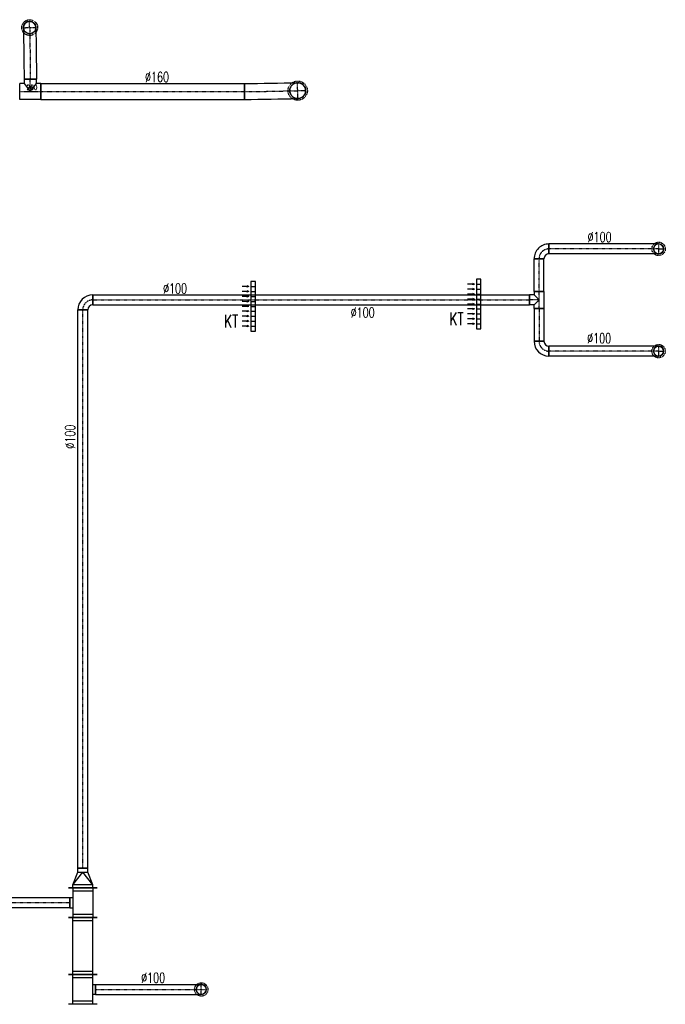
# Model space of a CAD drawing. Extents: x -7228 to 74941, y -112898 to 85621.
# Tile 217 of 256: x 28809 to 29460, y 38460 to 39453. Entities that reach past the tile are written whole.
import ezdxf

# ---------------------------------------------------------------- set-up
doc = ezdxf.new("R2010")
doc.units = 0
doc.linetypes.add('DASHDOT', pattern=[1, 0.5, -0.25, 0, -0.25])
doc.linetypes.add('DASHED', pattern=[0.75, 0.5, -0.25])
doc.layers.get('0').update_dxf_attribs({"color": 101, "linetype": 'CONTINUOUS'})
for name, color, linetype in [('E35', 6, 'CONTINUOUS'), ('FLUID-7W.C-50-ARRDU', 7, 'CONTINUOUS'), ('FLUID-W9B', 7, 'CONTINUOUS'), ('FLUID-W9B-SYM', 7, 'CONTINUOUS'), ('FLUID-W9C', 7, 'CONTINUOUS'), ('FLUID-W9C-SYM', 7, 'CONTINUOUS'), ('m-went-opis', 86, 'CONTINUOUS'), ('m-went-urządzenia', 51, 'CONTINUOUS')]:
    doc.layers.add(name, color=color, linetype=linetype)
doc.styles.add('FDBES', font='romans.shx', dxfattribs={"width": 0.7})
doc.styles.add('tab-bud$0$ROMANS', font='romans', dxfattribs={"width": 0.7})
doc.linetypes.add('ZIGZAG', pattern='A,0.00254,-5.08,[131,ltypeshp.shx,S=5.08,R=0,X=-5.08,Y=0],-10.16,[131,ltypeshp.shx,S=5.08,R=180,X=5.08,Y=0],-5.08', length=20.32254)
doc.dimstyles.new('FDBES', dxfattribs={"dimscale": 50, "dimtxt": 4, "dimasz": 2.5, "dimexe": 0.8, "dimexo": 2, "dimgap": 1, "dimtad": 1, "dimdsep": 46, "dimtxsty": 'FDBES', "dimcen": 2.5, "dimclrd": 4, "dimclre": 5, "dimadec": 0, "dimazin": 0, "dimtfac": 1, "dimtmove": 0, "dimatfit": 3, "dimfxl": 0, "dimarcsym": 0})

# ---------------------------------------------------------------- blocks, each defined once
blk = doc.blocks.new('*U7394')
at = {"color": 4, "linetype": 'DASHED'}
blk.add_circle((0, 0), 67.5, dxfattribs=at)
at = {"color": 0, "linetype": 'ByBlock', "lineweight": -2}
blk.add_circle((0, 0), 50, dxfattribs=at)
blk = doc.blocks.new('*U7385')
at = {"color": 1, "linetype": 'Continuous', "lineweight": -2}
for p, q in [((-150, -145), (-150, 145)), ((150, 145), (150, -145)), ((50, -130), (-50, -130))]:
    blk.add_line(p, q, dxfattribs=at)
at = {"color": 0, "linetype": 'ByBlock', "lineweight": -2}
for p, q in [((-150, 100), (150, 100)), ((-150, -100), (150, -100)), ((-50, -130), (-50, -100)), ((50, -100), (50, -130))]:
    blk.add_line(p, q, dxfattribs=at)
at = {"color": 4, "linetype": 'Continuous'}
for p, q in [((-120, -100), (-120, 100)), ((120, 100), (120, -100))]:
    blk.add_line(p, q, dxfattribs=at)
blk = doc.blocks.new('*U7384')
at = {"color": 1, "linetype": 'Continuous', "lineweight": -2}
blk.add_line((-1065.1, -50), (-1065.1, 50), dxfattribs=at)
at = {"color": 4, "linetype": 'DASHED', "lineweight": -2}
blk.add_arc((0, 0), 50, 90, 270, dxfattribs=at)
at = {"color": 0, "linetype": 'ByBlock', "lineweight": -2}
blk.add_arc((0, 0), 50, 270, 90, dxfattribs=at)
at = {"color": 1, "linetype": 'ZIGZAG', "lineweight": -2, "ltscale": 0.4}
for points in [[(-1065.1, 50), (0, 50)], [(-1065.1, -50), (0, -50)]]:
    blk.add_spline(points, degree=3, dxfattribs=at)
at = {"layer": 'FLUID-W9B-SYM', "color": 2, "linetype": 'DASHDOT'}
for p, q in [((0, -50), (0, 50)), ((0, 0), (50, 0))]:
    blk.add_line(p, q, dxfattribs=at)
at = {"layer": 'FLUID-W9B-SYM', "color": 2, "linetype": 'DASHDOT', "start_tangent": (1, 0), "end_tangent": (1, 0)}
blk.add_spline([(-1065.1, 0), (0, 0)], degree=3, dxfattribs=at)
blk = doc.blocks.new('*U7383')
at = {"color": 1, "linetype": 'Continuous', "lineweight": -2}
for p, q in [((-287.5, -145), (-287.5, 145)), ((287.5, 145), (287.5, -145))]:
    blk.add_line(p, q, dxfattribs=at)
at = {"color": 0, "linetype": 'ByBlock', "lineweight": -2}
for p, q in [((-287.5, 100), (287.5, 100)), ((-287.5, -100), (287.5, -100))]:
    blk.add_line(p, q, dxfattribs=at)
at = {"color": 4, "linetype": 'Continuous'}
for p, q in [((-257.5, -100), (-257.5, 100)), ((257.5, 100), (257.5, -100))]:
    blk.add_line(p, q, dxfattribs=at)
blk = doc.blocks.new('*U7382')
at = {"color": 1, "linetype": 'Continuous', "lineweight": -2}
for p, q in [((-150, -145), (-150, 145)), ((150, 145), (150, -145)), ((50, -130), (-50, -130))]:
    blk.add_line(p, q, dxfattribs=at)
at = {"color": 0, "linetype": 'ByBlock', "lineweight": -2}
for p, q in [((-150, 100), (150, 100)), ((-150, -100), (150, -100)), ((-50, -100), (-50, -130)), ((50, -130), (50, -100))]:
    blk.add_line(p, q, dxfattribs=at)
at = {"color": 4, "linetype": 'Continuous'}
for p, q in [((-120, -100), (-120, 100)), ((120, 100), (120, -100))]:
    blk.add_line(p, q, dxfattribs=at)
blk = doc.blocks.new('*U7381')
at = {"color": 1, "linetype": 'Continuous', "lineweight": -2}
for p, q in [((-716.5, -50), (-716.5, 50)), ((716.5, 50), (716.5, -50))]:
    blk.add_line(p, q, dxfattribs=at)
at = {"color": 0, "linetype": 'ByBlock', "lineweight": -2}
for p, q in [((-716.5, 50), (716.5, 50)), ((-716.5, -50), (716.5, -50))]:
    blk.add_line(p, q, dxfattribs=at)
at = {"layer": 'FLUID-W9B-SYM', "color": 2, "linetype": 'DASHDOT'}
blk.add_line((-716.5, 0), (716.5, 0), dxfattribs=at)
blk = doc.blocks.new('*U7379')
at = {"color": 1, "linetype": 'Continuous', "lineweight": -2}
for p, q in [((-100, -145), (-100, 145)), ((100, 50), (100, -50))]:
    blk.add_line(p, q, dxfattribs=at)
at = {"color": 0, "linetype": 'ByBlock', "lineweight": -2}
for p, q in [((-100, 100), (-70, 100)), ((-70, 100), (60, 50)), ((60, 50), (100, 50)), ((-70, -100), (60, -50)), ((60, -50), (100, -50)), ((-100, -100), (-70, -100))]:
    blk.add_line(p, q, dxfattribs=at)
at = {"color": 4, "linetype": 'Continuous'}
for p, q in [((-70, -100), (-70, 100)), ((-70, 100), (60, 0)), ((-70, -100), (60, 0)), ((60, 50), (60, -50))]:
    blk.add_line(p, q, dxfattribs=at)
blk = doc.blocks.new('*U7378')
at = {"color": 1, "linetype": 'Continuous', "lineweight": -2}
for p, q in [((-2817.5, -50), (-2817.5, 50)), ((2817.5, 50), (2817.5, -50))]:
    blk.add_line(p, q, dxfattribs=at)
at = {"color": 0, "linetype": 'ByBlock', "lineweight": -2}
for p, q in [((-2817.5, 50), (2817.5, 50)), ((-2817.5, -50), (2817.5, -50))]:
    blk.add_line(p, q, dxfattribs=at)
at = {"layer": 'FLUID-W9B-SYM', "color": 2, "linetype": 'DASHDOT'}
blk.add_line((-2817.5, 0), (2817.5, 0), dxfattribs=at)
blk = doc.blocks.new('*U7377')
at = {"color": 1, "linetype": 'Continuous', "lineweight": -2}
for p, q in [((75, 75), (75, -25)), ((25, -75), (-75, -75))]:
    blk.add_line(p, q, dxfattribs=at)
at = {"color": 0, "linetype": 'ByBlock', "lineweight": -2}
for radius in [150, 50]:
    blk.add_arc((75, -75), radius, 90, 180, dxfattribs=at)
at = {"layer": 'FLUID-W9B-SYM', "color": 2, "linetype": 'DASHDOT'}
blk.add_arc((75, -75), 100, 90, 180, dxfattribs=at)
blk = doc.blocks.new('*U7376')
at = {"color": 1, "linetype": 'Continuous', "lineweight": -2}
for p, q in [((-2203.5, -50), (-2203.5, 50)), ((2203.5, 50), (2203.5, -50))]:
    blk.add_line(p, q, dxfattribs=at)
at = {"color": 0, "linetype": 'ByBlock', "lineweight": -2}
for p, q in [((-2203.5, 50), (2203.5, 50)), ((-2203.5, -50), (2203.5, -50))]:
    blk.add_line(p, q, dxfattribs=at)
at = {"layer": 'FLUID-W9B-SYM', "color": 2, "linetype": 'DASHDOT'}
blk.add_line((-2203.5, 0), (2203.5, 0), dxfattribs=at)
blk = doc.blocks.new('*U7375')
at = {"color": 1, "linetype": 'Continuous', "lineweight": -2}
for p, q in [((-85, -50), (-85, 50)), ((-50, 95), (50, 95)), ((85, 50), (85, -50))]:
    blk.add_line(p, q, dxfattribs=at)
at = {"color": 0, "linetype": 'ByBlock', "lineweight": -2}
for p, q in [((-85, 50), (-50, 50)), ((-50, 50), (-50, 95)), ((50, 50), (50, 95)), ((85, 50), (50, 50)), ((85, -50), (-85, -50))]:
    blk.add_line(p, q, dxfattribs=at)
at = {"color": 4, "linetype": 'Continuous'}
for p, q in [((-50, 50), (0, 0)), ((0, 0), (50, 50))]:
    blk.add_line(p, q, dxfattribs=at)
at = {"layer": 'FLUID-W9B-SYM', "color": 2, "linetype": 'DASHDOT'}
for p, q in [((-85, 0), (85, 0)), ((0, 0), (0, 95))]:
    blk.add_line(p, q, dxfattribs=at)
blk = doc.blocks.new('*U7374')
at = {"color": 1, "linetype": 'Continuous', "lineweight": -2}
for p, q in [((-165, -50), (-165, 50)), ((165, 50), (165, -50))]:
    blk.add_line(p, q, dxfattribs=at)
at = {"color": 0, "linetype": 'ByBlock', "lineweight": -2}
for p, q in [((-165, 50), (165, 50)), ((-165, -50), (165, -50))]:
    blk.add_line(p, q, dxfattribs=at)
at = {"layer": 'FLUID-W9B-SYM', "color": 2, "linetype": 'DASHDOT'}
blk.add_line((-165, 0), (165, 0), dxfattribs=at)
blk = doc.blocks.new('*U7373')
at = {"color": 1, "linetype": 'Continuous', "lineweight": -2}
for p, q in [((75, 75), (75, -25)), ((25, -75), (-75, -75))]:
    blk.add_line(p, q, dxfattribs=at)
at = {"color": 0, "linetype": 'ByBlock', "lineweight": -2}
for radius in [150, 50]:
    blk.add_arc((75, -75), radius, 90, 180, dxfattribs=at)
at = {"layer": 'FLUID-W9B-SYM', "color": 2, "linetype": 'DASHDOT'}
blk.add_arc((75, -75), 100, 90, 180, dxfattribs=at)
blk = doc.blocks.new('*U7372')
at = {"color": 1, "linetype": 'Continuous', "lineweight": -2}
for p, q in [((-166, -50), (-166, 50)), ((166, 50), (166, -50))]:
    blk.add_line(p, q, dxfattribs=at)
at = {"color": 0, "linetype": 'ByBlock', "lineweight": -2}
for p, q in [((-166, 50), (166, 50)), ((-166, -50), (166, -50))]:
    blk.add_line(p, q, dxfattribs=at)
at = {"layer": 'FLUID-W9B-SYM', "color": 2, "linetype": 'DASHDOT'}
blk.add_line((-166, 0), (166, 0), dxfattribs=at)
blk = doc.blocks.new('*U7371')
at = {"color": 1, "linetype": 'Continuous', "lineweight": -2}
for p, q in [((-75, -25), (-75, 75)), ((75, -75), (-25, -75))]:
    blk.add_line(p, q, dxfattribs=at)
at = {"color": 0, "linetype": 'ByBlock', "lineweight": -2}
for radius in [150, 50]:
    blk.add_arc((-75, -75), radius, 0, 90, dxfattribs=at)
at = {"layer": 'FLUID-W9B-SYM', "color": 2, "linetype": 'DASHDOT'}
blk.add_arc((-75, -75), 100, 0, 90, dxfattribs=at)
blk = doc.blocks.new('*U7370')
at = {"color": 4, "linetype": 'DASHED'}
blk.add_circle((0, 0), 67.5, dxfattribs=at)
at = {"color": 0, "linetype": 'ByBlock', "lineweight": -2}
blk.add_circle((0, 0), 50, dxfattribs=at)
blk = doc.blocks.new('*U7369')
at = {"color": 4, "linetype": 'DASHED'}
blk.add_circle((0, 0), 67.5, dxfattribs=at)
at = {"color": 0, "linetype": 'ByBlock', "lineweight": -2}
blk.add_circle((0, 0), 50, dxfattribs=at)
blk = doc.blocks.new('*U7368')
at = {"color": 1, "linetype": 'Continuous', "lineweight": -2}
blk.add_line((0, -50), (0, 50), dxfattribs=at)
at = {"color": 4, "linetype": 'DASHED', "lineweight": -2}
blk.add_arc((1106.2, 0.4), 50, 90.02144, 270.02144, dxfattribs=at)
at = {"color": 0, "lineweight": -2}
blk.add_arc((1106.2, 0.4), 50, 270.02144, 90.02144, dxfattribs=at)
at = {"color": 1, "linetype": 'ZIGZAG', "lineweight": -2, "ltscale": 0.4}
for points in [[(1106.1, 50.4), (0, 50)], [(1106.2, -49.6), (0, -50)]]:
    blk.add_spline(points, degree=3, dxfattribs=at)
at = {"layer": 'FLUID-W9B-SYM', "color": 2, "linetype": 'DASHDOT'}
for p, q in [((1106.1, 50.4), (1106.2, -49.6)), ((1106.2, 0.4), (1156.2, 0.4))]:
    blk.add_line(p, q, dxfattribs=at)
at = {"layer": 'FLUID-W9B-SYM', "color": 2, "linetype": 'DASHDOT', "start_tangent": (-1, -0.000374), "end_tangent": (-1, 0)}
blk.add_spline([(1106.2, 0.4), (0, 0)], degree=3, dxfattribs=at)
blk = doc.blocks.new('*U7367')
at = {"color": 1, "linetype": 'Continuous', "lineweight": -2}
blk.add_line((0, -50), (0, 50), dxfattribs=at)
at = {"color": 4, "linetype": 'DASHED', "lineweight": -2}
blk.add_arc((1106.2, 0), 50, 90.00033, 270.00033, dxfattribs=at)
at = {"color": 0, "lineweight": -2}
blk.add_arc((1106.2, 0), 50, 270.00033, 90.00033, dxfattribs=at)
at = {"color": 1, "linetype": 'ZIGZAG', "lineweight": -2, "ltscale": 0.4}
for points in [[(1106.2, 50), (0, 50)], [(1106.2, -50), (0, -50)]]:
    blk.add_spline(points, degree=3, dxfattribs=at)
at = {"layer": 'FLUID-W9B-SYM', "color": 2, "linetype": 'DASHDOT'}
for p, q in [((1106.2, 50), (1106.2, -50)), ((1106.2, 0), (1156.2, 0))]:
    blk.add_line(p, q, dxfattribs=at)
at = {"layer": 'FLUID-W9B-SYM', "color": 2, "linetype": 'DASHDOT', "start_tangent": (-1, -0.000006), "end_tangent": (-1, 0)}
blk.add_spline([(1106.2, 0), (0, 0)], degree=3, dxfattribs=at)
blk = doc.blocks.new('*U7538')
at = {"color": 4, "linetype": 'DASHED'}
blk.add_circle((0, 0), 80, dxfattribs=at)
at = {"color": 0, "linetype": 'ByBlock', "lineweight": -2}
blk.add_circle((0, 0), 62.5, dxfattribs=at)
blk = doc.blocks.new('*U7540')
at = {"color": 4, "linetype": 'DASHED'}
blk.add_circle((0, 0), 97.5, dxfattribs=at)
at = {"color": 0, "linetype": 'ByBlock', "lineweight": -2}
blk.add_circle((0, 0), 80, dxfattribs=at)
blk = doc.blocks.new('*U7537')
at = {"color": 1, "linetype": 'Continuous', "lineweight": -2}
for p, q in [((-1026, -80), (-1026, 80)), ((1026, 80), (1026, -80))]:
    blk.add_line(p, q, dxfattribs=at)
at = {"color": 0, "linetype": 'ByBlock', "lineweight": -2}
for p, q in [((-1026, 80), (1026, 80)), ((-1026, -80), (1026, -80))]:
    blk.add_line(p, q, dxfattribs=at)
at = {"layer": 'FLUID-W9C-SYM', "color": 2, "linetype": 'DASHDOT'}
blk.add_line((-1026, 0), (1026, 0), dxfattribs=at)
blk = doc.blocks.new('*U7539')
at = {"color": 1, "linetype": 'Continuous', "lineweight": -2}
blk.add_line((-537.9, -88.7), (-537.9, 71.3), dxfattribs=at)
at = {"color": 4, "linetype": 'DASHED', "lineweight": -2}
blk.add_arc((0, 0), 80, 91.38848, 271.38848, dxfattribs=at)
at = {"color": 0, "linetype": 'ByBlock', "lineweight": -2}
blk.add_arc((0, 0), 80, 271.38848, 91.38848, dxfattribs=at)
at = {"color": 1, "linetype": 'ZIGZAG', "lineweight": -2, "ltscale": 0.4}
for points in [[(-537.9, 71.3), (-1.9, 80)], [(-537.9, -88.7), (1.9, -80)]]:
    blk.add_spline(points, degree=3, dxfattribs=at)
at = {"layer": 'FLUID-W9C-SYM', "color": 2, "linetype": 'DASHDOT'}
for p, q in [((1.9, -80), (-1.9, 80)), ((0, 0), (80, 1.9))]:
    blk.add_line(p, q, dxfattribs=at)
at = {"layer": 'FLUID-W9C-SYM', "color": 2, "linetype": 'DASHDOT', "start_tangent": (1, 0), "end_tangent": (0.999706, 0.024231)}
blk.add_spline([(-537.9, -8.7), (0, 0)], degree=3, dxfattribs=at)
blk = doc.blocks.new('*U7536')
at = {"color": 1, "linetype": 'Continuous', "lineweight": -2}
for p, q in [((-62.5, 125), (62.5, 125)), ((-107, -80), (-107, 80)), ((107, 80), (107, -80))]:
    blk.add_line(p, q, dxfattribs=at)
at = {"color": 0, "linetype": 'ByBlock', "lineweight": -2}
for p, q in [((-62.5, 125), (-62.5, 80)), ((62.5, 80), (62.5, 125)), ((-62.5, 80), (-107, 80)), ((107, 80), (62.5, 80)), ((107, -80), (-107, -80))]:
    blk.add_line(p, q, dxfattribs=at)
at = {"color": 4, "linetype": 'Continuous'}
for p, q in [((-62.5, 80), (0, 0)), ((0, 0), (62.5, 80))]:
    blk.add_line(p, q, dxfattribs=at)
at = {"layer": 'FLUID-W9C-SYM', "color": 2, "linetype": 'DASHDOT'}
for p, q in [((0, 0), (0, 125)), ((-107, 0), (107, 0))]:
    blk.add_line(p, q, dxfattribs=at)
blk = doc.blocks.new('*U7541')
at = {"color": 1, "linetype": 'Continuous', "lineweight": -2}
blk.add_line((62.5, 0), (-62.5, 0), dxfattribs=at)
at = {"color": 0, "lineweight": -2}
blk.add_arc((-6.5, 520), 62.5, 0.71165, 180.71165, dxfattribs=at)
at = {"color": 4, "linetype": 'DASHED', "lineweight": -2}
blk.add_arc((-6.5, 520), 62.5, 180.71165, 0.71165, dxfattribs=at)
at = {"color": 1, "linetype": 'ZIGZAG', "lineweight": -2, "ltscale": 0.4}
for points in [[(-69, 519.2), (-62.5, 0)], [(56, 520.8), (62.5, 0)]]:
    blk.add_spline(points, degree=3, dxfattribs=at)
at = {"layer": 'FLUID-W9C-SYM', "color": 2, "linetype": 'DASHDOT'}
for p, q in [((-69, 519.2), (56, 520.8)), ((-6.5, 520), (-7.2, 582.5))]:
    blk.add_line(p, q, dxfattribs=at)
at = {"layer": 'FLUID-W9C-SYM', "color": 2, "linetype": 'DASHDOT', "start_tangent": (0.01242, -0.999923), "end_tangent": (0, -1)}
blk.add_spline([(-6.5, 520), (0, 0)], degree=3, dxfattribs=at)
blk = doc.blocks.new('KT')
at = {"layer": 'm-went-urządzenia'}
for points in [[(55475.1, 10960.33), (55475.71, 10962.01), (55474.49, 10962.01)], [(55480.1, 10960.33), (55480.71, 10962.01), (55479.49, 10962.01)], [(55485.1, 10960.33), (55485.71, 10962.01), (55484.49, 10962.01)], [(55490.1, 10960.33), (55490.71, 10962.01), (55489.49, 10962.01)], [(55495.1, 10960.33), (55495.71, 10962.01), (55494.49, 10962.01)], [(55500.1, 10960.33), (55500.71, 10962.01), (55499.49, 10962.01)], [(55505.1, 10960.33), (55505.71, 10962.01), (55504.49, 10962.01)], [(55510.1, 10960.33), (55510.71, 10962.01), (55509.49, 10962.01)], [(55515.1, 10960.33), (55515.71, 10962.01), (55514.49, 10962.01)]]:
    blk.add_hatch(color=7, dxfattribs=at).paths.add_polyline_path(points)
at = {"layer": 'm-went-urządzenia', "color": 7}
for p, q in [((55475.1, 10960.33, 0), (55475.1, 10967.21, 0)), ((55480.1, 10960.33, 0), (55480.1, 10967.21, 0)), ((55485.1, 10960.33, 0), (55485.1, 10967.21, 0)), ((55490.1, 10960.33, 0), (55490.1, 10967.21, 0)), ((55495.1, 10960.33, 0), (55495.1, 10967.21, 0)), ((55500.1, 10960.33, 0), (55500.1, 10967.21, 0)), ((55505.1, 10960.33, 0), (55505.1, 10967.21, 0)), ((55510.1, 10960.33, 0), (55510.1, 10967.21, 0)), ((55515.1, 10960.33, 0), (55515.1, 10967.21, 0)), ((55475.1, 10960.33, 0), (55474.49, 10962.01, 0)), ((55474.49, 10962.01, 0), (55475.71, 10962.01, 0)), ((55475.09, 10958.31, 0), (55475.09, 10953.74, 0)), ((55475.1, 10960.33, 0), (55475.71, 10962.01, 0)), ((55480.1, 10960.33, 0), (55479.49, 10962.01, 0)), ((55479.49, 10962.01, 0), (55480.71, 10962.01, 0)), ((55480.09, 10958.31, 0), (55480.09, 10953.74, 0)), ((55480.1, 10960.33, 0), (55480.71, 10962.01, 0)), ((55485.1, 10960.33, 0), (55484.49, 10962.01, 0)), ((55484.49, 10962.01, 0), (55485.71, 10962.01, 0)), ((55485.09, 10958.31, 0), (55485.09, 10953.74, 0)), ((55485.1, 10960.33, 0), (55485.71, 10962.01, 0)), ((55490.1, 10960.33, 0), (55489.49, 10962.01, 0)), ((55489.49, 10962.01, 0), (55490.71, 10962.01, 0)), ((55490.09, 10958.31, 0), (55490.09, 10953.74, 0)), ((55490.1, 10960.33, 0), (55490.71, 10962.01, 0)), ((55495.1, 10960.33, 0), (55494.49, 10962.01, 0)), ((55494.49, 10962.01, 0), (55495.71, 10962.01, 0)), ((55495.09, 10958.31, 0), (55495.09, 10953.74, 0)), ((55495.1, 10960.33, 0), (55495.71, 10962.01, 0)), ((55500.1, 10960.33, 0), (55499.49, 10962.01, 0)), ((55499.49, 10962.01, 0), (55500.71, 10962.01, 0)), ((55500.09, 10958.31, 0), (55500.09, 10953.74, 0)), ((55500.1, 10960.33, 0), (55500.71, 10962.01, 0)), ((55505.1, 10960.33, 0), (55504.49, 10962.01, 0)), ((55504.49, 10962.01, 0), (55505.71, 10962.01, 0)), ((55505.09, 10958.31, 0), (55505.09, 10953.74, 0)), ((55505.1, 10960.33, 0), (55505.71, 10962.01, 0)), ((55510.1, 10960.33, 0), (55509.49, 10962.01, 0)), ((55509.49, 10962.01, 0), (55510.71, 10962.01, 0)), ((55510.09, 10958.31, 0), (55510.09, 10953.74, 0)), ((55510.1, 10960.33, 0), (55510.71, 10962.01, 0)), ((55515.1, 10960.33, 0), (55514.49, 10962.01, 0)), ((55514.49, 10962.01, 0), (55515.71, 10962.01, 0)), ((55515.09, 10958.31, 0), (55515.09, 10953.74, 0)), ((55515.1, 10960.33, 0), (55515.71, 10962.01, 0))]:
    blk.add_line(p, q, dxfattribs=at)
at = {"layer": 'm-went-urządzenia', "elevation": 0}
blk.add_lwpolyline([(55470.09, 10953.74), (55520.09, 10953.74), (55520.09, 10958.31), (55470.09, 10958.31)], close=True, dxfattribs=at)
blk = doc.blocks.new('A$C57440DA0')
at = {"layer": 'FLUID-W9B', "color": 1, "linetype": 'Continuous', "zscale": 0.1}
for name, p, xscale, yscale, rotation in [('*U7373', (11086.7, -496.91), 0.1000000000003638, 0.1, 359.9999999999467), ('*U7368', (11094.2, -494.41), 0.1000000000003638, 0.1, 359.9999999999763), ('*U7374', (11084.2, -520.91), 0.1, 0.1, 90), ('*U7377', (10626.5, -548.42), 0.1000000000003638, 0.1, 359.9999999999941), ('*U7376', (10854.35, -545.92), 0.1000000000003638, 0.1, 359.9999999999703), ('*U7375', (11084.2, -545.91), 0.1, 0.1, 90), ('*U7378', (10624, -837.67), 0.1, 0.1, 90), ('*U7372', (11084.2, -571.01), 0.1, 0.1, 270), ('*U7371', (11086.7, -595.11), 0.1000000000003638, 0.1, 179.9999999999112), ('*U7367', (11094.2, -597.61), 0.1000000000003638, 0.1, 359.9999999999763), ('*U7379', (10624, -1129.42), 0.1, 0.1, 90), ('*U7382', (10624, -1154.42), 0.09999999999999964, 0.09999999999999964, 270), ('*U7381', (10539.35, -1154.42), 0.1000000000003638, 0.1, 180.0000000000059), ('*U7383', (10624, -1198.17), 0.1, 0.1, 90), ('*U7385', (10624, -1241.92), 0.09999999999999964, 0.09999999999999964, 90), ('*U7384', (10743.51, -1241.92), 0.1000000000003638, 0.1, 359.9999999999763)]:
    blk.add_blockref(name, p, dxfattribs=dict(at, xscale=xscale, yscale=yscale, rotation=rotation))
at = {"layer": 'FLUID-W9B', "color": 1, "linetype": 'Continuous', "xscale": 0.1000000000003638, "yscale": 0.1000000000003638}
for name, p, zscale in [('*U7369', (11204.81, -494.37, 4726.77), 0.1000000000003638), ('*U7370', (11204.81, -597.61), 0.1), ('*U7394', (10743.51, -1241.92), 0.1)]:
    blk.add_blockref(name, p, dxfattribs=dict(at, zscale=zscale))
at = {"layer": 'FLUID-W9C', "color": 1, "linetype": 'Continuous', "zscale": 0.1}
for name, p, xscale, yscale in [('*U7538', (10570.46, -271.04), 0.1000000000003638, 0.1000000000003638), ('*U7541', (10571.11, -323.04), 0.1, 0.1), ('*U7540', (10840.8, -334.68), 0.1000000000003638, 0.1000000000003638)]:
    blk.add_blockref(name, p, dxfattribs=dict(at, xscale=xscale, yscale=yscale))
at = {"layer": 'FLUID-W9C', "color": 1, "linetype": 'Continuous', "yscale": 0.1, "zscale": 0.1}
for name, p, xscale, rotation in [('*U7536', (10571.11, -335.54), 0.1, 359.9999999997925), ('*U7537', (10684.41, -335.54), 0.09999999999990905, 359.9999999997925), ('*U7539', (10840.8, -334.68), 0.09999999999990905, 359.9999999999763)]:
    blk.add_blockref(name, p, dxfattribs=dict(at, xscale=xscale, rotation=rotation))
at = {"layer": 'm-went-urządzenia', "rotation": 90}
for p in [(21979.29, -56045.16, 0), (21751.98, -56047.51, 0)]:
    blk.add_blockref('KT', p, dxfattribs=at)
at = {"layer": 'FLUID-7W.C-50-ARRDU', "color": 3, "insert": (10578.22, -335.54, 3655), "char_height": 5, "attachment_point": 6, "style": 'FDBES'}
blk.add_mtext('260\\P ', dxfattribs=at)
at = {"layer": 'm-went-opis', "style": 'tab-bud$0$ROMANS', "width": 0.7}
for s, height, rotation, p in [('%%c160', 10.109, 360, (10686.78, -325.95, 0)), ('%%c100', 10.109, 360, (11133.11, -487.47)), ('%%c100', 10.109, 360, (10705, -539.43)), ('%%c100', 10.109, 360, (10894.21, -563.65)), ('KT', 12.78, 359.94143, (10766.48, -573.67, 0)), ('KT', 12.78, 359.94143, (10993.79, -571.31, 0)), ('%%c100', 10.109, 360, (11132.71, -589.71)), ('%%c100', 10.109, 90, (10616.25, -696.13)), ('%%c100', 10.109, 360, (10682.85, -1235.19, 0))]:
    blk.add_text(s, height=height, rotation=rotation, dxfattribs=at).set_placement(p)
at = {"layer": 'FLUID-7W.C-50-ARRDU'}
blk.add_leader([(10565.36, -335.54, 3655), (10578.22, -335.54, 3655)], dimstyle='FDBES', override={"dimscale": 2, "dimclrd": 5}, dxfattribs=at)

msp = doc.modelspace()

# ---------------------------------------------------------------- block references
at = {"layer": 'E35'}
msp.add_blockref('A$C57440DA0', (18248.5, 39716.472), dxfattribs=at)

doc.saveas('drawing.dxf')
